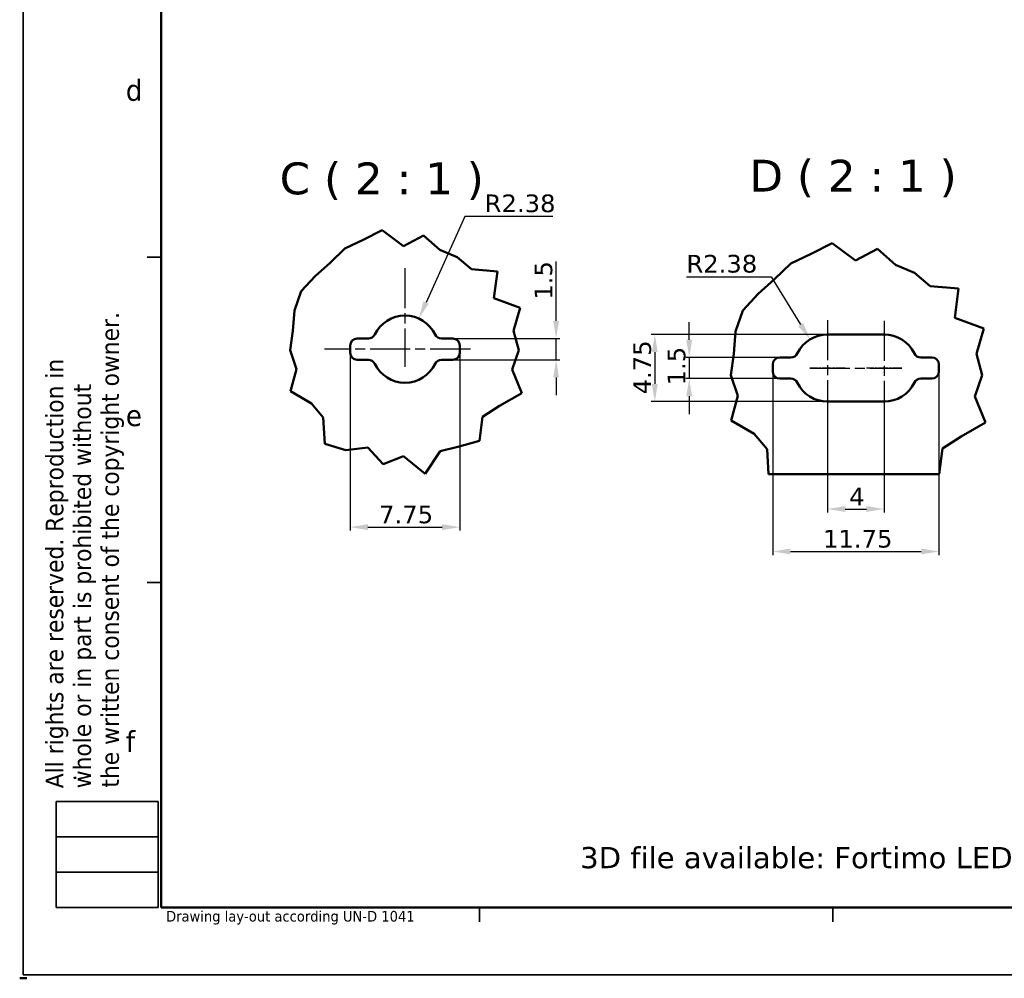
# Model space of a CAD drawing. Header units: millimetres. Extents: x 0 to 420, y 0 to 296.
# Tile 1 of 19: x 0 to 139, y 0 to 136. Entities that reach past the tile are written whole.
import ezdxf

# ---------------------------------------------------------------- set-up
doc = ezdxf.new("R2010")
doc.units = ezdxf.units.MM
doc.linetypes.add('CHAIN', pattern=[0.3543, 0.2362, -0.0295, 0.0591, -0.0295])
doc.linetypes.add('LONG_DASH_DOTTED', pattern=[0.3001, 0.2362, -0.0295, 0.0049, -0.0295])
doc.layers.get('0').update_dxf_attribs({"lineweight": 25})
for name, color, linetype, lineweight in [('Break Lines(ISO)', 7, 'Continuous', 50), ('Center Mark(ISO)', 7, 'LONG_DASH_DOTTED', 25), ('Centerline(ISO)', 7, 'Continuous', 25), ('Dimensions(ISO)', 7, 'Continuous', 25), ('Sketch Geometry(ISO)', 7, 'Continuous', 50), ('Symbols(ISO)', 7, 'Continuous', 25), ('TO_BE_PRINTED', 7, 'Continuous', 25), ('Visible Edges(ISO)', 7, 'Continuous', 50)]:
    doc.layers.add(name, color=color, linetype=linetype, lineweight=lineweight)
doc.styles.add('LG.Philips.Title', font='verdana.ttf', dxfattribs={"width": 0.9})
doc.styles.add('Philips-dimensions', font='verdana.ttf')
doc.styles.add('Philips-tekst', font='verdana.ttf')
doc.styles.add('Philips-tekstBigText', font='verdana.ttf')
doc.dimstyles.new('Philips-Oss', dxfattribs={"dimtxt": 2.5, "dimasz": 2.5, "dimexe": 0.5, "dimexo": 0, "dimgap": 0.5, "dimtad": 1, "dimtoh": 1, "dimrnd": 1e-08, "dimdsep": 46, "dimtxsty": 'Philips-dimensions', "dimcen": 0.09, "dimdle": 10, "dimclrd": 7, "dimclre": 7, "dimclrt": 7, "dimazin": 2, "dimtfac": 1, "dimtmove": 0, "dimatfit": 3, "dimfxl": 1, "dimtolj": 1, "dimlwd": 25, "dimlwe": 25, "dimarcsym": 0})

# ---------------------------------------------------------------- blocks, each defined once
blk = doc.blocks.new('*D22')
at = {"layer": 'Defpoints', "color": 0, "linetype": 'Continuous', "transparency": 16777216}
for p in [(56.43, 93.32), (54.48, 88.99)]:
    blk.add_point(p, dxfattribs=at)
at = {"layer": 'Dimensions(ISO)', "color": 7, "linetype": 'Continuous', "lineweight": 25, "transparency": 16777216}
for p, q in [((62.96, 107.75), (57.47, 95.6)), ((75.41, 107.75), (62.96, 107.75))]:
    blk.add_line(p, q, dxfattribs=at)
at = {"layer": 'Dimensions(ISO)', "color": 7, "linetype": 'Continuous', "transparency": 16777216}
blk.add_solid([(57.09, 95.77), (57.84, 95.43), (56.43, 93.32)], dxfattribs=at)
at = {"layer": 'Dimensions(ISO)', "color": 7, "linetype": 'Continuous', "lineweight": 25, "transparency": 16777216, "insert": (65.75, 110.87), "char_height": 2.5, "attachment_point": 1, "style": 'Philips-dimensions'}
blk.add_mtext('\\A1;R2.38', dxfattribs=at)
blk = doc.blocks.new('*D23')
at = {"layer": 'Defpoints', "color": 0, "linetype": 'Continuous', "transparency": 16777216}
for p in [(46.73, 88.49), (62.23, 88.49), (62.23, 63.82)]:
    blk.add_point(p, dxfattribs=at)
at = {"layer": 'Dimensions(ISO)', "color": 7, "linetype": 'Continuous', "lineweight": 25, "transparency": 16777216}
for p, q in [((46.73, 88.49), (46.73, 63.32)), ((62.23, 88.49), (62.23, 63.32)), ((49.23, 63.82), (59.73, 63.82))]:
    blk.add_line(p, q, dxfattribs=at)
at = {"layer": 'Dimensions(ISO)', "color": 7, "linetype": 'Continuous', "transparency": 16777216}
for points in [[(49.23, 64.23), (49.23, 63.4), (46.73, 63.82)], [(59.73, 64.23), (59.73, 63.4), (62.23, 63.82)]]:
    blk.add_solid(points, dxfattribs=at)
at = {"layer": 'Dimensions(ISO)', "color": 7, "linetype": 'Continuous', "lineweight": 25, "transparency": 16777216, "insert": (50.82, 66.87), "char_height": 2.5, "attachment_point": 1, "style": 'Philips-dimensions'}
blk.add_mtext('\\A1;7.75', dxfattribs=at)
blk = doc.blocks.new('*D24')
at = {"layer": 'Defpoints', "color": 0, "linetype": 'Continuous', "transparency": 16777216}
for p in [(61.23, 90.49), (61.23, 87.49), (75.86, 87.49)]:
    blk.add_point(p, dxfattribs=at)
at = {"layer": 'Dimensions(ISO)', "color": 7, "linetype": 'Continuous', "lineweight": 25, "transparency": 16777216}
for p, q in [((75.86, 92.99), (75.86, 101.4)), ((61.23, 90.49), (76.36, 90.49)), ((75.86, 87.49), (75.86, 90.49)), ((61.23, 87.49), (76.36, 87.49)), ((75.86, 84.99), (75.86, 82.49))]:
    blk.add_line(p, q, dxfattribs=at)
at = {"layer": 'Dimensions(ISO)', "color": 7, "linetype": 'Continuous', "transparency": 16777216}
for points in [[(75.44, 92.99), (76.27, 92.99), (75.86, 90.49)], [(75.44, 84.99), (76.27, 84.99), (75.86, 87.49)]]:
    blk.add_solid(points, dxfattribs=at)
at = {"layer": 'Dimensions(ISO)', "color": 7, "linetype": 'Continuous', "lineweight": 25, "transparency": 16777216, "insert": (72.8, 95.99), "char_height": 2.5, "attachment_point": 1, "rotation": 90, "style": 'Philips-dimensions'}
blk.add_mtext('\\A1;1.5', dxfattribs=at)
blk = doc.blocks.new('Borders A3')
at = {"layer": 'Sketch Geometry(ISO)', "color": 7, "linetype": 'Continuous', "lineweight": 35}
for p, q in [((0.5, 296.5), (0.5, 0.5)), ((18, 102), (20, 102)), ((18, 56), (20, 56)), ((5.16, 10), (5.16, 25)), ((5.16, 25), (19.59, 25)), ((19.59, 25), (19.59, 10)), ((19.59, 20), (5.16, 20)), ((5.16, 15), (19.59, 15)), ((19.59, 10), (5.16, 10)), ((65, 10), (65, 8)), ((115, 10), (115, 8)), ((0.5, 0.5), (419.5, 0.5))]:
    blk.add_line(p, q, dxfattribs=at)
at = {"layer": 'Sketch Geometry(ISO)', "color": 1, "linetype": 'Continuous', "lineweight": 50, "true_color": 0xff0000}
for p, q in [((20, 287), (20, 10)), ((20, 10), (410, 10))]:
    blk.add_line(p, q, dxfattribs=at)
at = {"layer": 'Sketch Geometry(ISO)'}
blk.add_line((0, 0), (1, 0), dxfattribs=at)
blk.add_line((0, 0), (1, 0), dxfattribs=at)
blk.add_line((0, 0), (1, 0), dxfattribs=at)
blk.add_line((0, 0), (1, 0), dxfattribs=at)
blk.add_line((0, 0), (1, 0), dxfattribs=at)
blk.add_line((0, 0), (1, 0), dxfattribs=at)
blk.add_line((0, 0), (1, 0), dxfattribs=at)
for centre, radius, start, end in [((7.99, 27.14), 1.23, 89.6242, 107.095), ((6.62, 26.95), 0.105, 2.3916, 5.9125)]:
    blk.add_arc(centre, radius, start, end, dxfattribs=at)
at = {"layer": 'TO_BE_PRINTED', "color": 7, "linetype": 'Continuous', "lineweight": 25}
blk.add_line((0, 0), (1, 0), dxfattribs=at)
blk.add_line((0, 0), (1, 0), dxfattribs=at)
at = {"layer": 'Symbols(ISO)', "color": 3, "true_color": 0x00ff00, "attachment_point": 7, "style": 'LG.Philips.Title'}
for s, insert, char_height in [('\\fVerdana|b0|i0;\\H3.0000;d', (15, 124.06), 3), ('\\fVerdana|b0|i0;\\H3.0000;e', (15, 78.05), 3), ('\\fVerdana|b0|i0;\\H3.0000;f', (15, 32), 3), ('\\fVerdana|b0|i0;\\H1.5000;Drawing lay-out according UN-D 1041', (20.69, 7.6), 1.5)]:
    blk.add_mtext(s, dxfattribs=dict(at, insert=insert, char_height=char_height))
at = {"layer": 'Symbols(ISO)', "color": 3, "true_color": 0x00ff00, "char_height": 2.5, "attachment_point": 7, "rotation": 90, "style": 'LG.Philips.Title'}
for s, insert in [('\\fVerdana|b0|i0;\\H2.5000;the written consent of the copyright owner.', (14.73, 26.97)), ('\\fVerdana|b0|i0;\\H2.5000;whole or in part is prohibited without', (10.8, 26.88)), ('\\fVerdana|b0|i0;\\H2.5000;All rights are reserved. Reproduction in', (6.87, 26.88))]:
    blk.add_mtext(s, dxfattribs=dict(at, insert=insert))
blk = doc.blocks.new('*D45')
at = {"layer": 'Defpoints', "color": 0, "linetype": 'Continuous', "transparency": 16777216}
for p in [(111.75, 90.36), (114.24, 86.32)]:
    blk.add_point(p, dxfattribs=at)
at = {"layer": 'Dimensions(ISO)', "color": 7, "linetype": 'Continuous', "lineweight": 25, "transparency": 16777216}
for p, q in [((94.28, 99.21), (106.29, 99.21)), ((106.29, 99.21), (110.43, 92.49))]:
    blk.add_line(p, q, dxfattribs=at)
at = {"layer": 'Dimensions(ISO)', "color": 7, "linetype": 'Continuous', "transparency": 16777216}
blk.add_solid([(110.79, 92.71), (110.08, 92.27), (111.75, 90.36)], dxfattribs=at)
at = {"layer": 'Dimensions(ISO)', "color": 7, "linetype": 'Continuous', "lineweight": 25, "transparency": 16777216, "insert": (94.28, 102.33), "char_height": 2.5, "attachment_point": 1, "style": 'Philips-dimensions'}
blk.add_mtext('\\A1;R2.38', dxfattribs=at)
blk = doc.blocks.new('*D46')
at = {"layer": 'Defpoints', "color": 0, "linetype": 'Continuous', "transparency": 16777216}
for p in [(114.24, 79.07), (122.24, 79.07), (122.24, 66.38)]:
    blk.add_point(p, dxfattribs=at)
at = {"layer": 'Dimensions(ISO)', "color": 7, "linetype": 'Continuous', "lineweight": 25, "transparency": 16777216}
for p, q in [((114.24, 79.07), (114.24, 65.88)), ((122.24, 79.07), (122.24, 65.88)), ((116.74, 66.38), (119.74, 66.38))]:
    blk.add_line(p, q, dxfattribs=at)
at = {"layer": 'Dimensions(ISO)', "color": 7, "linetype": 'Continuous', "transparency": 16777216}
for points in [[(116.74, 66.8), (116.74, 65.97), (114.24, 66.38)], [(119.74, 66.8), (119.74, 65.97), (122.24, 66.38)]]:
    blk.add_solid(points, dxfattribs=at)
at = {"layer": 'Dimensions(ISO)', "color": 7, "linetype": 'Continuous', "lineweight": 25, "transparency": 16777216, "insert": (117.3, 69.38), "char_height": 2.5, "attachment_point": 1, "style": 'Philips-dimensions'}
blk.add_mtext('\\A1;4', dxfattribs=at)
blk = doc.blocks.new('*D47')
at = {"layer": 'Defpoints', "color": 0, "linetype": 'Continuous', "transparency": 16777216}
for p in [(114.24, 91.07), (89.82, 81.57), (114.24, 81.57)]:
    blk.add_point(p, dxfattribs=at)
at = {"layer": 'Dimensions(ISO)', "color": 7, "linetype": 'Continuous', "lineweight": 25, "transparency": 16777216}
for p, q in [((114.24, 91.07), (89.32, 91.07)), ((89.82, 88.57), (89.82, 84.07)), ((114.24, 81.57), (89.32, 81.57))]:
    blk.add_line(p, q, dxfattribs=at)
at = {"layer": 'Dimensions(ISO)', "color": 7, "linetype": 'Continuous', "transparency": 16777216}
for points in [[(89.4, 88.57), (90.23, 88.57), (89.82, 91.07)], [(89.4, 84.07), (90.23, 84.07), (89.82, 81.57)]]:
    blk.add_solid(points, dxfattribs=at)
at = {"layer": 'Dimensions(ISO)', "color": 7, "linetype": 'Continuous', "lineweight": 25, "transparency": 16777216, "insert": (86.77, 82.6), "char_height": 2.5, "attachment_point": 1, "rotation": 90, "style": 'Philips-dimensions'}
blk.add_mtext('\\A1;4.75', dxfattribs=at)
blk = doc.blocks.new('*D48')
at = {"layer": 'Defpoints', "color": 0, "linetype": 'Continuous', "transparency": 16777216}
for p in [(107.49, 87.82), (94.68, 84.82), (107.49, 84.82)]:
    blk.add_point(p, dxfattribs=at)
at = {"layer": 'Dimensions(ISO)', "color": 7, "linetype": 'Continuous', "lineweight": 25, "transparency": 16777216}
for p, q in [((94.68, 90.32), (94.68, 92.82)), ((107.49, 87.82), (94.18, 87.82)), ((94.68, 87.82), (94.68, 84.82)), ((107.49, 84.82), (94.18, 84.82)), ((94.68, 82.32), (94.68, 79.82))]:
    blk.add_line(p, q, dxfattribs=at)
at = {"layer": 'Dimensions(ISO)', "color": 7, "linetype": 'Continuous', "transparency": 16777216}
for points in [[(94.26, 90.32), (95.1, 90.32), (94.68, 87.82)], [(94.26, 82.32), (95.1, 82.32), (94.68, 84.82)]]:
    blk.add_solid(points, dxfattribs=at)
at = {"layer": 'Dimensions(ISO)', "color": 7, "linetype": 'Continuous', "lineweight": 25, "transparency": 16777216, "insert": (91.62, 83.87), "char_height": 2.5, "attachment_point": 1, "rotation": 90, "style": 'Philips-dimensions'}
blk.add_mtext('\\A1;1.5', dxfattribs=at)
blk = doc.blocks.new('*D49')
at = {"layer": 'Defpoints', "color": 0, "linetype": 'Continuous', "transparency": 16777216}
for p in [(106.49, 85.82), (129.99, 85.82), (129.99, 60.37)]:
    blk.add_point(p, dxfattribs=at)
at = {"layer": 'Dimensions(ISO)', "color": 7, "linetype": 'Continuous', "lineweight": 25, "transparency": 16777216}
for p, q in [((106.49, 85.82), (106.49, 59.87)), ((129.99, 85.82), (129.99, 59.87)), ((108.99, 60.37), (127.49, 60.37))]:
    blk.add_line(p, q, dxfattribs=at)
at = {"layer": 'Dimensions(ISO)', "color": 7, "linetype": 'Continuous', "transparency": 16777216}
for points in [[(108.99, 60.79), (108.99, 59.96), (106.49, 60.37)], [(127.49, 60.79), (127.49, 59.96), (129.99, 60.37)]]:
    blk.add_solid(points, dxfattribs=at)
at = {"layer": 'Dimensions(ISO)', "color": 7, "linetype": 'Continuous', "lineweight": 25, "transparency": 16777216, "insert": (113.6, 63.43), "char_height": 2.5, "attachment_point": 1, "style": 'Philips-dimensions'}
blk.add_mtext('\\A1;11.75', dxfattribs=at)

msp = doc.modelspace()

# ---------------------------------------------------------------- linework, layer by layer
at = {"layer": 'Break Lines(ISO)'}
for p, q in [((45.962, 103.21), (48.569, 104.469)), ((48.569, 104.469), (51.265, 105.81)), ((51.265, 105.81), (54.257, 103.577)), ((54.257, 103.577), (57.121, 105.079)), ((57.121, 105.079), (59.43, 103.053)), ((43.878, 101.211), (45.962, 103.21)), ((59.43, 103.053), (61.865, 102.017)), ((111.914, 102.493), (114.88, 103.968)), ((114.88, 103.968), (118.172, 101.512)), ((118.172, 101.512), (121.321, 103.163)), ((121.321, 103.163), (123.862, 100.935)), ((61.865, 102.017), (63.881, 100.311)), ((109.046, 101.107), (111.914, 102.493)), ((41.778, 99.313), (43.878, 101.211)), ((63.881, 100.311), (67.541, 99.988)), ((106.753, 98.909), (109.046, 101.107)), ((123.862, 100.935), (126.54, 99.795)), ((39.809, 97.183), (41.778, 99.313)), ((67.541, 99.988), (67.03, 96.216)), ((104.443, 96.82), (106.753, 98.909)), ((126.54, 99.795), (128.759, 97.918)), ((128.759, 97.918), (132.785, 97.563)), ((132.785, 97.563), (132.223, 93.413)), ((38.849, 94.45), (39.809, 97.183)), ((67.03, 96.216), (70.78, 94.855)), ((102.277, 94.477), (104.443, 96.82)), ((70.78, 94.855), (69.843, 91.59)), ((38.619, 91.599), (38.849, 94.45)), ((101.221, 91.47), (102.277, 94.477)), ((132.223, 93.413), (136.348, 91.916)), ((136.348, 91.916), (135.317, 88.324)), ((38.238, 88.841), (38.619, 91.599)), ((69.843, 91.59), (70.571, 88.841)), ((100.968, 88.334), (101.221, 91.47)), ((39.142, 86.176), (38.238, 88.841)), ((70.571, 88.841), (69.64, 86.129)), ((100.549, 85.301), (100.968, 88.334)), ((135.317, 88.324), (136.117, 85.301)), ((38.305, 83.035), (39.142, 86.176)), ((69.64, 86.129), (71.006, 82.745)), ((101.543, 82.369), (100.549, 85.301)), ((136.117, 85.301), (135.093, 82.317)), ((41.238, 81.325), (38.305, 83.035)), ((71.006, 82.745), (67.863, 80.986)), ((100.622, 78.913), (101.543, 82.369)), ((135.093, 82.317), (136.596, 78.595)), ((42.92, 79.328), (41.238, 81.325)), ((67.863, 80.986), (65.466, 79.436)), ((65.466, 79.436), (65.027, 76.007)), ((43.146, 75.6), (42.92, 79.328)), ((103.849, 77.032), (100.622, 78.913)), ((136.596, 78.595), (133.138, 76.66)), ((105.699, 74.835), (103.849, 77.032)), ((133.138, 76.66), (130.502, 74.954)), ((46.104, 74.719), (43.146, 75.6)), ((62.123, 75.218), (59.451, 74.573)), ((65.027, 76.007), (62.123, 75.218)), ((49.242, 75.062), (46.104, 74.719)), ((51.416, 72.724), (49.242, 75.062)), ((54.257, 73.858), (51.416, 72.724)), ((57.338, 71.372), (54.257, 73.858)), ((59.451, 74.573), (57.338, 71.372)), ((105.913, 71.321), (105.699, 74.835)), ((130.502, 74.954), (130.037, 71.321))]:
    msp.add_line(p, q, dxfattribs=at)
at = {"layer": 'Center Mark(ISO)', "linetype": 'CHAIN', "ltscale": 23.990969}
for p, q in [((54.477, 100.437), (54.477, 86.492)), ((114.242, 93.084), (114.242, 79.071)), ((122.242, 92.993), (122.242, 79.071)), ((63.727, 88.992), (43.105, 88.992))]:
    msp.add_line(p, q, dxfattribs=at)
at = {"layer": 'Center Mark(ISO)', "linetype": 'CHAIN', "ltscale": 5.555937}
for p, q in [((116.742, 86.321), (111.742, 86.321)), ((124.742, 86.321), (119.742, 86.321))]:
    msp.add_line(p, q, dxfattribs=at)
at = {"layer": 'Centerline(ISO)', "linetype": 'CHAIN', "ltscale": 23.990969}
msp.add_line((111.742, 86.321), (124.742, 86.321), dxfattribs=at)
at = {"layer": 'Visible Edges(ISO)'}
for p, q in [((114.242, 91.071), (122.242, 91.071)), ((46.727, 88.492), (46.727, 89.492)), ((47.727, 90.492), (49.299, 90.492)), ((59.655, 90.492), (61.227, 90.492)), ((62.227, 89.492), (62.227, 88.492)), ((107.492, 87.821), (109.064, 87.821)), ((127.42, 87.821), (128.992, 87.821)), ((49.299, 87.492), (47.727, 87.492)), ((61.227, 87.492), (59.655, 87.492)), ((106.492, 85.821), (106.492, 86.821)), ((129.992, 86.821), (129.992, 85.821)), ((109.064, 84.821), (107.492, 84.821)), ((128.992, 84.821), (127.42, 84.821)), ((122.242, 81.571), (114.242, 81.571)), ((105.913, 71.321), (130.037, 71.321))]:
    msp.add_line(p, q, dxfattribs=at)
for centre, radius, start, end in [((54.477, 88.992), 4.75, 25.77146, 154.22854), ((49.299, 91.492), 1, 270, 334.22854), ((59.655, 91.492), 1, 205.77146, 270), ((114.242, 86.321), 4.75, 90, 154.22854), ((122.242, 86.321), 4.75, 25.77146, 90), ((47.727, 89.492), 1, 90, 180), ((61.227, 89.492), 1, 0, 90), ((47.727, 88.492), 1, 180, 270), ((61.227, 88.492), 1, 270, 0), ((107.492, 86.821), 1, 90, 180), ((109.064, 88.821), 1, 270, 334.22854), ((127.42, 88.821), 1, 205.77146, 270), ((128.992, 86.821), 1, 0, 90), ((49.299, 86.492), 1, 25.77146, 90), ((54.477, 88.992), 4.75, 205.77146, 334.22854), ((59.655, 86.492), 1, 90, 154.22854), ((107.492, 85.821), 1, 180, 270), ((128.992, 85.821), 1, 270, 0), ((109.064, 83.821), 1, 25.77146, 90), ((114.242, 86.321), 4.75, 205.77146, 270), ((122.242, 86.321), 4.75, 270, 334.22854), ((127.42, 83.821), 1, 90, 154.22854)]:
    msp.add_arc(centre, radius, start, end, dxfattribs=at)

# ---------------------------------------------------------------- block references
msp.add_blockref('Borders A3', (0, 0))

# ---------------------------------------------------------------- texts
at = {"layer": 'Symbols(ISO)', "color": 7, "char_height": 4.5, "attachment_point": 7, "style": 'Philips-tekstBigText'}
for s, insert in [('C ( 2 : 1 )', (36.76, 110.087)), ('D ( 2 : 1 )', (103.196, 110.468))]:
    msp.add_mtext(s, dxfattribs=dict(at, insert=insert))
at = {"layer": 'Symbols(ISO)', "color": 7, "insert": (79.253, 18.572), "char_height": 3, "width": 145.24768, "attachment_point": 1, "style": 'Philips-tekst'}
msp.add_mtext('{\\fVerdana|b0|i0;3D file available: Fortimo LED Line 1ft LF 3R HV LV5 2021-07-19.stp}', dxfattribs=at)

# ---------------------------------------------------------------- dimensions: what is measured, and where the dimension line sits
at = {"layer": 'Dimensions(ISO)', "color": 7, "linetype": 'Continuous', "lineweight": 25}
for center, mpoint, picture, middle in [((54.47662, 88.9917), (56.43469, 93.31934), '*D22', (70.57584, 107.75199)), ((114.242, 86.321), (111.747, 90.364), '*D45', (99.109, 99.215))]:
    dim = msp.add_radius_dim(center=center, mpoint=mpoint, dimstyle='Philips-Oss', override={"dimgap": 0.5, "dimtih": 1, "dimdec": 2, "dimlfac": 0.5, "dimcen": 0, "dimtol": 0, "dimlim": 0, "dimtp": 0, "dimtm": 0, "dimtdec": 2, "dimtofl": 0}, dxfattribs=at)
    dim.commit()
    dim.dimension.update_dxf_attribs({"geometry": picture, "text_midpoint": middle, "dimtype": 164})
for base, p1, p2, angle, override, picture, middle in [((75.856, 87.492), (61.227, 90.492), (61.227, 87.492), 90, {"dimgap": 0.5, "dimtoh": 0, "dimdec": 2, "dimlfac": 0.5, "dimtol": 0, "dimlim": 0, "dimtp": 0, "dimtm": 0, "dimtdec": 2, "dimtofl": 1, "dimatfit": 1}, '*D24', (75.856, 98.448)), ((94.681, 84.821), (107.492, 87.821), (107.492, 84.821), 90, {"dimgap": 0.5, "dimtoh": 0, "dimdec": 2, "dimlfac": 0.5, "dimtol": 0, "dimlim": 0, "dimtp": 0, "dimtm": 0, "dimtdec": 2, "dimtofl": 1, "dimatfit": 1}, '*D48', (94.681, 86.321)), ((89.818, 81.571), (114.242, 91.071), (114.242, 81.571), 270, {"dimgap": 0.5, "dimtoh": 0, "dimdec": 2, "dimlfac": 0.5, "dimtol": 0, "dimlim": 0, "dimtp": 0, "dimtm": 0, "dimtdec": 2, "dimtofl": 0, "dimatfit": 1}, '*D47', (89.818, 86.321)), ((62.227, 63.815), (46.727, 88.492), (62.227, 88.492), 180, {"dimgap": 0.5, "dimtoh": 0, "dimdec": 2, "dimlfac": 0.5, "dimtol": 0, "dimlim": 0, "dimtp": 0, "dimtm": 0, "dimtdec": 2, "dimtofl": 0, "dimatfit": 1}, '*D23', (54.477, 63.815)), ((129.992, 60.373), (106.492, 85.821), (129.992, 85.821), 180, {"dimgap": 0.5, "dimtoh": 0, "dimdec": 2, "dimlfac": 0.5, "dimtol": 0, "dimlim": 0, "dimtp": 0, "dimtm": 0, "dimtdec": 2, "dimtofl": 0, "dimatfit": 1}, '*D49', (118.242, 60.373)), ((122.242, 66.385), (114.242, 79.071), (122.242, 79.071), 180, {"dimgap": 0.5, "dimtoh": 0, "dimdec": 2, "dimlfac": 0.5, "dimtol": 0, "dimlim": 0, "dimtp": 0, "dimtm": 0, "dimtdec": 2, "dimtofl": 0, "dimatfit": 1}, '*D46', (118.242, 66.385))]:
    dim = msp.add_linear_dim(base=base, p1=p1, p2=p2, angle=angle, dimstyle='Philips-Oss', override=override, dxfattribs=at)
    dim.commit()
    dim.dimension.update_dxf_attribs({"geometry": picture, "text_midpoint": middle, "dimtype": 160})

doc.saveas('drawing.dxf')
